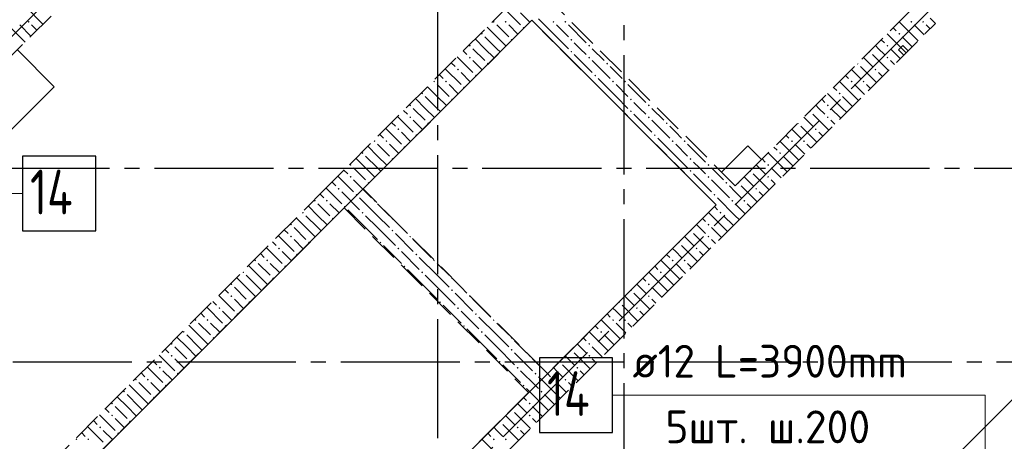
# Model space of a CAD drawing. Header units: millimetres. Extents: x 0 to 43617, y 0 to 59400.
# Tile 18 of 36: x 19021 to 25625, y 24000 to 26828. Entities that reach past the tile are written whole.
import ezdxf

# ---------------------------------------------------------------- set-up
doc = ezdxf.new("R2010")
doc.units = ezdxf.units.MM
doc.linetypes.add('______2', pattern=[270, 200, -70])
doc.linetypes.add('______5', pattern=[1100, 800, -100, 100, -100])
for name, color, linetype, lineweight in [('Standard', 7, 'Continuous', 25), ('ДОП Верх по У', 7, 'Continuous', 25), ('Оси', 40, '______5', 18), ('Позиционная метка номер позиции', 7, 'Continuous', 13)]:
    doc.layers.add(name, color=color, linetype=linetype, lineweight=lineweight)
doc.layers.add('ЖБ Перекрытие верхний уровень', color=7, linetype='Continuous', lineweight=25, true_color=0xe0e0ff)
doc.layers.add('ЖБ Стена верхний уровень', color=7, linetype='Continuous', lineweight=25, true_color=0x006e00)
doc.styles.add('ISOCPEUR', font='txt')

msp = doc.modelspace()

# ---------------------------------------------------------------- hatches: boundary and pattern name
at = {"layer": 'ЖБ Стена верхний уровень', "linetype": 'Continuous', "lineweight": 18, "transparency": 33554687}
for points in [[(19074.5, 26813.1), (19081, 26819.6), (19087.5, 26813.1), (19081, 26806.6)], [(22194.5, 26813.1), (22201, 26819.6), (22207.5, 26813.1), (22201, 26806.6)], [(22274.5, 26813.1), (22281, 26819.6), (22287.5, 26813.1), (22281, 26806.6)], [(22594.5, 26813.1), (22601, 26819.6), (22607.5, 26813.1), (22601, 26806.6)], [(22674.5, 26813.1), (22681, 26819.6), (22687.5, 26813.1), (22681, 26806.6)], [(24994.5, 26813.1), (25001, 26819.6), (25007.5, 26813.1), (25001, 26806.6)], [(25074.5, 26813.1), (25081, 26819.6), (25087.5, 26813.1), (25081, 26806.6)], [(22394.5, 26773.1), (22401, 26779.6), (22406.2, 26774.3), (22399.7, 26767.8)], [(22114.5, 26733.1), (22121, 26739.6), (22127.4, 26733.1), (22121, 26726.6)], [(22314.5, 26693.1), (22321, 26699.6), (22326.2, 26694.3), (22319.7, 26687.8)], [(22714.5, 26693.1), (22721, 26699.6), (22727.4, 26693.1), (22721, 26686.6)], [(24914.5, 26733.1), (24921, 26739.6), (24927.4, 26733.1), (24921, 26726.6)], [(22034.5, 26653.1), (22040.9, 26659.6), (22047.4, 26653.1), (22040.9, 26646.6)], [(22714.5, 26613.1), (22721, 26619.6), (22727.4, 26613.1), (22721, 26606.6)], [(22834.5, 26653.1), (22840.9, 26659.6), (22847.4, 26653.1), (22840.9, 26646.6)], [(24723.7, 26616.9), (24727.4, 26613.1), (24721, 26606.6), (24717.2, 26610.4)], [(24834.5, 26653.1), (24840.9, 26659.6), (24847.4, 26653.1), (24840.9, 26646.6)], [(22034.5, 26573.1), (22040.9, 26579.6), (22047.4, 26573.1), (22040.9, 26566.6)], [(22834.5, 26573.1), (22840.9, 26579.6), (22847.4, 26573.1), (22840.9, 26566.6)], [(24834.5, 26573.1), (24840.9, 26579.6), (24847.4, 26573.1), (24840.9, 26566.6)], [(21954.4, 26493.1), (21960.9, 26499.6), (21967.4, 26493.1), (21960.9, 26486.6)], [(22154.4, 26533.1), (22160.9, 26539.6), (22166.2, 26534.4), (22159.7, 26527.8)], [(22954.4, 26533.1), (22960.9, 26539.6), (22967.4, 26533.1), (22960.9, 26526.6)], [(24643.7, 26536.9), (24647.4, 26533.1), (24640.9, 26526.6), (24637.2, 26530.4)], [(24754.4, 26493.1), (24760.9, 26499.6), (24767.4, 26493.1), (24760.9, 26486.6)], [(21794.5, 26413.1), (21801, 26419.6), (21807.5, 26413.1), (21801, 26406.6)], [(21874.5, 26413.1), (21881, 26419.6), (21887.5, 26413.1), (21881, 26406.6)], [(22074.5, 26453.1), (22081, 26459.6), (22086.2, 26454.3), (22079.7, 26447.9)], [(22874.5, 26453.1), (22881, 26459.6), (22887.5, 26453.1), (22881, 26446.6)], [(22994.5, 26413.1), (23001, 26419.6), (23007.5, 26413.1), (23001, 26406.6)], [(23074.5, 26413.1), (23081, 26419.6), (23087.5, 26413.1), (23081, 26406.6)], [(24594.5, 26413.1), (24601, 26419.6), (24607.5, 26413.1), (24601, 26406.6)], [(24674.5, 26413.1), (24681, 26419.6), (24687.5, 26413.1), (24681, 26406.6)], [(21994.5, 26373.1), (22001, 26379.6), (22006.2, 26374.3), (21999.7, 26367.8)], [(21714.5, 26333.1), (21721, 26339.6), (21727.4, 26333.1), (21721, 26326.6)], [(21914.5, 26293.1), (21921, 26299.6), (21926.2, 26294.3), (21919.7, 26287.8)], [(23114.5, 26293.1), (23121, 26299.6), (23127.4, 26293.1), (23121, 26286.6)], [(24514.5, 26333.1), (24521, 26339.6), (24527.4, 26333.1), (24521, 26326.6)], [(21634.5, 26253.1), (21640.9, 26259.6), (21647.4, 26253.1), (21640.9, 26246.6)], [(23234.5, 26253.1), (23240.9, 26259.6), (23247.4, 26253.1), (23240.9, 26246.6)], [(24434.5, 26253.1), (24440.9, 26259.6), (24447.4, 26253.1), (24440.9, 26246.6)], [(21634.5, 26173.1), (21640.9, 26179.6), (21647.4, 26173.1), (21640.9, 26166.6)], [(23114.5, 26213.1), (23121, 26219.6), (23127.4, 26213.1), (23121, 26206.6)], [(23234.5, 26173.1), (23240.9, 26179.6), (23247.4, 26173.1), (23240.9, 26166.6)], [(24323.7, 26216.9), (24327.4, 26213.1), (24321, 26206.6), (24317.2, 26210.4)], [(24434.5, 26173.1), (24440.9, 26179.6), (24447.4, 26173.1), (24440.9, 26166.6)], [(21554.4, 26093.1), (21560.9, 26099.6), (21567.4, 26093.1), (21560.9, 26086.6)], [(21754.4, 26133.1), (21760.9, 26139.6), (21766.2, 26134.4), (21759.7, 26127.8)], [(23354.4, 26133.1), (23360.9, 26139.6), (23367.4, 26133.1), (23360.9, 26126.6)], [(24243.7, 26136.9), (24247.4, 26133.1), (24240.9, 26126.6), (24237.2, 26130.4)], [(24354.4, 26093.1), (24360.9, 26099.6), (24367.4, 26093.1), (24360.9, 26086.6)], [(21674.5, 26053.1), (21681, 26059.6), (21686.2, 26054.3), (21679.7, 26047.9)], [(23274.5, 26053.1), (23281, 26059.6), (23287.5, 26053.1), (23281, 26046.6)], [(21394.5, 26013.1), (21401, 26019.6), (21407.5, 26013.1), (21401, 26006.6)], [(21474.5, 26013.1), (21481, 26019.6), (21487.5, 26013.1), (21481, 26006.6)], [(21594.5, 25973.1), (21601, 25979.6), (21606.2, 25974.3), (21599.7, 25967.8)], [(23394.5, 26013.1), (23401, 26019.6), (23407.5, 26013.1), (23401, 26006.6)], [(23474.5, 26013.1), (23481, 26019.6), (23487.5, 26013.1), (23481, 26006.6)], [(24194.5, 26013.1), (24201, 26019.6), (24207.5, 26013.1), (24201, 26006.6)], [(24274.5, 26013.1), (24281, 26019.6), (24287.5, 26013.1), (24281, 26006.6)], [(21314.5, 25933.1), (21321, 25939.6), (21327.4, 25933.1), (21321, 25926.6)], [(21514.5, 25893.1), (21521, 25899.6), (21526.2, 25894.3), (21519.7, 25887.9)], [(23514.5, 25893.1), (23521, 25899.6), (23527.4, 25893.1), (23521, 25886.6)], [(24114.5, 25933.1), (24121, 25939.6), (24127.4, 25933.1), (24121, 25926.6)], [(21234.5, 25853.1), (21240.9, 25859.6), (21247.4, 25853.1), (21240.9, 25846.6)], [(23634.5, 25853.1), (23640.9, 25859.6), (23647.4, 25853.1), (23640.9, 25846.6)], [(24034.5, 25853.1), (24040.9, 25859.6), (24047.4, 25853.1), (24040.9, 25846.6)], [(21234.5, 25773.1), (21239, 25777.7), (21245.5, 25771.2), (21240.9, 25766.6)], [(21239, 25777.7), (21240.9, 25779.6), (21247.4, 25773.1), (21245.5, 25771.2)], [(23514.5, 25813.1), (23521, 25819.6), (23527.4, 25813.1), (23521, 25806.6)], [(23634.5, 25773.1), (23640.9, 25779.6), (23647.4, 25773.1), (23640.9, 25766.6)], [(23923.7, 25816.9), (23927.4, 25813.1), (23921, 25806.6), (23917.2, 25810.4)], [(24034.5, 25773.1), (24040.9, 25779.6), (24047.4, 25773.1), (24040.9, 25766.6)], [(21154.4, 25693.1), (21160.9, 25699.6), (21167.4, 25693.1), (21160.9, 25686.6)], [(21354.4, 25733.1), (21360.9, 25739.6), (21366.2, 25734.4), (21359.7, 25727.9)], [(23754.4, 25733.1), (23760.9, 25739.6), (23767.4, 25733.1), (23760.9, 25726.6)], [(23843.7, 25736.9), (23847.4, 25733.1), (23840.9, 25726.6), (23837.2, 25730.4)], [(23954.4, 25693.1), (23960.9, 25699.6), (23967.4, 25693.1), (23960.9, 25686.6)], [(21274.5, 25653.1), (21281, 25659.6), (21287.5, 25653.1), (21281, 25646.6)], [(23674.5, 25653.1), (23681, 25659.6), (23687.5, 25653.1), (23681, 25646.6)], [(20994.5, 25613.1), (21001, 25619.6), (21007.5, 25613.1), (21001, 25606.6)], [(21074.5, 25613.1), (21081, 25619.6), (21087.5, 25613.1), (21081, 25606.6)], [(21194.5, 25573.1), (21201, 25579.6), (21207.5, 25573.1), (21201, 25566.6)], [(21394.5, 25613.1), (21399, 25617.7), (21405.5, 25611.2), (21401, 25606.6)], [(23794.5, 25613.1), (23801, 25619.6), (23807.5, 25613.1), (23801, 25606.6)], [(23874.5, 25613.1), (23881, 25619.6), (23887.5, 25613.1), (23881, 25606.6)], [(20914.5, 25533.1), (20921, 25539.6), (20927.4, 25533.1), (20921, 25526.6)], [(21114.5, 25493.1), (21121, 25499.6), (21126.2, 25494.3), (21119.7, 25487.9)], [(21314.5, 25533.1), (21321, 25539.6), (21327.4, 25533.1), (21321, 25526.6)], [(21514.5, 25493.1), (21519, 25497.7), (21525.5, 25491.2), (21521, 25486.6)], [(23714.5, 25533.1), (23721, 25539.6), (23727.4, 25533.1), (23721, 25526.6)], [(20834.5, 25453.1), (20840.9, 25459.6), (20847.4, 25453.1), (20840.9, 25446.6)], [(23634.5, 25453.1), (23640.9, 25459.6), (23647.4, 25453.1), (23640.9, 25446.6)], [(20834.5, 25373.1), (20840.9, 25379.6), (20847.4, 25373.1), (20840.9, 25366.6)], [(21514.5, 25413.1), (21521, 25419.6), (21527.4, 25413.1), (21521, 25406.6)], [(21634.5, 25373.1), (21639, 25377.7), (21645.5, 25371.2), (21640.9, 25366.6)], [(23523.7, 25416.9), (23527.4, 25413.1), (23521, 25406.6), (23517.2, 25410.4)], [(23634.5, 25373.1), (23640.9, 25379.6), (23647.4, 25373.1), (23640.9, 25366.6)], [(20754.4, 25293.1), (20760.9, 25299.6), (20767.4, 25293.1), (20760.9, 25286.6)], [(20954.4, 25333.1), (20960.9, 25339.6), (20966.2, 25334.4), (20959.7, 25327.9)], [(21434.5, 25333.1), (21440.9, 25339.6), (21447.4, 25333.1), (21440.9, 25326.6)], [(21554.4, 25293.1), (21560.9, 25299.6), (21567.4, 25293.1), (21560.9, 25286.6)], [(23443.7, 25336.9), (23447.4, 25333.1), (23440.9, 25326.6), (23437.2, 25330.4)], [(23554.4, 25293.1), (23560.9, 25299.6), (23567.4, 25293.1), (23560.9, 25286.6)], [(20874.5, 25253.1), (20881, 25259.6), (20886.2, 25254.3), (20879.7, 25247.9)], [(21674.5, 25253.1), (21681, 25259.6), (21687.5, 25253.1), (21681, 25246.6)], [(20594.5, 25213.1), (20601, 25219.6), (20607.5, 25213.1), (20601, 25206.6)], [(20674.5, 25213.1), (20681, 25219.6), (20687.5, 25213.1), (20681, 25206.6)], [(20794.5, 25173.1), (20801, 25179.6), (20806.2, 25174.4), (20799.7, 25167.8)], [(21594.5, 25173.1), (21601, 25179.6), (21607.5, 25173.1), (21601, 25166.6)], [(21794.5, 25213.1), (21799, 25217.7), (21805.5, 25211.2), (21801, 25206.6)], [(23394.5, 25213.1), (23401, 25219.6), (23407.5, 25213.1), (23401, 25206.6)], [(23474.5, 25213.1), (23481, 25219.6), (23487.5, 25213.1), (23481, 25206.6)], [(20514.5, 25133.1), (20521, 25139.6), (20527.4, 25133.1), (20521, 25126.6)], [(20714.5, 25093.1), (20721, 25099.6), (20726.2, 25094.3), (20719.7, 25087.9)], [(21714.5, 25133.1), (21721, 25139.6), (21727.4, 25133.1), (21721, 25126.6)], [(21914.5, 25093.1), (21919, 25097.7), (21925.5, 25091.2), (21921, 25086.6)], [(23314.5, 25133.1), (23321, 25139.6), (23327.4, 25133.1), (23321, 25126.6)], [(20434.5, 25053.1), (20440.9, 25059.6), (20447.4, 25053.1), (20440.9, 25046.6)], [(23234.5, 25053.1), (23240.9, 25059.6), (23247.4, 25053.1), (23240.9, 25046.6)], [(20434.5, 24973.1), (20440.9, 24979.6), (20447.4, 24973.1), (20440.9, 24966.6)], [(21914.5, 25013.1), (21921, 25019.6), (21927.4, 25013.1), (21921, 25006.6)], [(22034.5, 24973.1), (22039, 24977.7), (22045.5, 24971.2), (22040.9, 24966.6)], [(23123.7, 25016.9), (23127.4, 25013.1), (23121, 25006.6), (23117.2, 25010.4)], [(23234.5, 24973.1), (23240.9, 24979.6), (23247.4, 24973.1), (23240.9, 24966.6)], [(20354.4, 24893.1), (20360.9, 24899.6), (20367.4, 24893.1), (20360.9, 24886.6)], [(20554.4, 24933.1), (20560.9, 24939.6), (20566.2, 24934.4), (20559.7, 24927.9)], [(21834.5, 24933.1), (21840.9, 24939.6), (21847.4, 24933.1), (21840.9, 24926.6)], [(21954.4, 24893.1), (21960.9, 24899.6), (21967.4, 24893.1), (21960.9, 24886.6)], [(23043.7, 24936.9), (23047.4, 24933.1), (23040.9, 24926.6), (23037.2, 24930.4)], [(23154.4, 24893.1), (23160.9, 24899.6), (23167.4, 24893.1), (23160.9, 24886.6)], [(20474.5, 24853.1), (20481, 24859.6), (20486.2, 24854.3), (20479.7, 24847.9)], [(22074.5, 24853.1), (22081, 24859.6), (22087.5, 24853.1), (22081, 24846.6)], [(20194.5, 24813.1), (20201, 24819.6), (20207.5, 24813.1), (20201, 24806.6)], [(20274.5, 24813.1), (20281, 24819.6), (20287.5, 24813.1), (20281, 24806.6)], [(20394.5, 24773.1), (20401, 24779.6), (20406.2, 24774.4), (20399.7, 24767.8)], [(21994.5, 24773.1), (22001, 24779.6), (22007.5, 24773.1), (22001, 24766.6)], [(22194.5, 24813.1), (22199, 24817.7), (22205.5, 24811.2), (22201, 24806.6)], [(22994.5, 24813.1), (23001, 24819.6), (23007.5, 24813.1), (23001, 24806.6)], [(23074.5, 24813.1), (23081, 24819.6), (23087.5, 24813.1), (23081, 24806.6)], [(20114.5, 24733.1), (20121, 24739.6), (20127.4, 24733.1), (20121, 24726.6)], [(22114.5, 24733.1), (22121, 24739.6), (22127.4, 24733.1), (22121, 24726.6)], [(22914.5, 24733.1), (22921, 24739.6), (22927.4, 24733.1), (22921, 24726.6)], [(20034.5, 24653.1), (20040.9, 24659.6), (20047.4, 24653.1), (20040.9, 24646.6)], [(20314.5, 24693.1), (20321, 24699.6), (20326.2, 24694.3), (20319.7, 24687.9)], [(22314.5, 24693.1), (22319, 24697.7), (22325.5, 24691.2), (22321, 24686.6)], [(22834.5, 24653.1), (22840.9, 24659.6), (22847.4, 24653.1), (22840.9, 24646.6)], [(20034.5, 24573.1), (20040.9, 24579.6), (20047.4, 24573.1), (20040.9, 24566.6)], [(22314.5, 24613.1), (22321, 24619.6), (22327.4, 24613.1), (22321, 24606.6)], [(22434.5, 24573.1), (22439, 24577.7), (22445.5, 24571.2), (22440.9, 24566.6)], [(22723.7, 24616.9), (22727.4, 24613.1), (22721, 24606.6), (22717.2, 24610.4)], [(22834.5, 24573.1), (22840.9, 24579.6), (22847.4, 24573.1), (22840.9, 24566.6)], [(20154.4, 24533.1), (20160.9, 24539.6), (20166.2, 24534.4), (20159.7, 24527.9)], [(22234.5, 24533.1), (22240.9, 24539.6), (22247.4, 24533.1), (22240.9, 24526.6)], [(22643.7, 24536.9), (22647.4, 24533.1), (22640.9, 24526.6), (22637.2, 24530.4)], [(19954.4, 24493.1), (19960.9, 24499.6), (19967.4, 24493.1), (19960.9, 24486.6)], [(20074.5, 24453.1), (20081, 24459.6), (20086.2, 24454.3), (20079.7, 24447.9)], [(22354.4, 24493.1), (22360.9, 24499.6), (22367.4, 24493.1), (22360.9, 24486.6)], [(22474.5, 24453.1), (22481, 24459.6), (22487.5, 24453.1), (22481, 24446.6)], [(22754.4, 24493.1), (22760.9, 24499.6), (22767.4, 24493.1), (22760.9, 24486.6)], [(19794.5, 24413.1), (19801, 24419.6), (19807.5, 24413.1), (19801, 24406.6)], [(19874.5, 24413.1), (19881, 24419.6), (19887.5, 24413.1), (19881, 24406.6)], [(19994.5, 24373.1), (20001, 24379.6), (20006.2, 24374.4), (19999.7, 24367.8)], [(22394.5, 24373.1), (22401, 24379.6), (22407.5, 24373.1), (22401, 24366.6)], [(22594.5, 24413.1), (22601, 24419.6), (22607.5, 24413.1), (22601, 24406.6)], [(22674.5, 24413.1), (22681, 24419.6), (22687.5, 24413.1), (22681, 24406.6)], [(19714.5, 24333.1), (19721, 24339.6), (19727.4, 24333.1), (19721, 24326.6)], [(22514.5, 24333.1), (22521, 24339.6), (22527.4, 24333.1), (22521, 24326.6)], [(19634.5, 24253.1), (19640.9, 24259.6), (19647.4, 24253.1), (19640.9, 24246.6)], [(19914.5, 24293.1), (19921, 24299.6), (19926.2, 24294.3), (19919.7, 24287.9)], [(22434.5, 24253.1), (22440.9, 24259.6), (22447.4, 24253.1), (22440.9, 24246.6)], [(19634.5, 24173.1), (19640.9, 24179.6), (19647.4, 24173.1), (19640.9, 24166.6)], [(22323.7, 24216.9), (22327.4, 24213.1), (22321, 24206.6), (22317.2, 24210.4)], [(22434.5, 24173.1), (22440.9, 24179.6), (22447.4, 24173.1), (22440.9, 24166.6)], [(19754.4, 24133.1), (19760.9, 24139.6), (19766.2, 24134.4), (19759.7, 24127.9)], [(22243.7, 24136.9), (22247.4, 24133.1), (22240.9, 24126.6), (22237.2, 24130.4)], [(19554.4, 24093.1), (19560.9, 24099.6), (19567.4, 24093.1), (19560.9, 24086.6)], [(19674.5, 24053.1), (19681, 24059.6), (19686.2, 24054.3), (19679.7, 24047.9)], [(22354.4, 24093.1), (22360.9, 24099.6), (22367.4, 24093.1), (22360.9, 24086.6)], [(19394.5, 24013.1), (19401, 24019.6), (19407.5, 24013.1), (19401, 24006.6)], [(19474.5, 24013.1), (19481, 24019.6), (19487.5, 24013.1), (19481, 24006.6)], [(22194.5, 24013.1), (22201, 24019.6), (22207.5, 24013.1), (22201, 24006.6)], [(22274.5, 24013.1), (22281, 24019.6), (22287.5, 24013.1), (22281, 24006.6)]]:
    msp.add_hatch(color=7, dxfattribs=at).paths.add_polyline_path(points, flags=16)

# ---------------------------------------------------------------- linework, layer by layer
at = {"layer": 'Standard', "color": 7, "linetype": 'Continuous', "lineweight": 13, "transparency": 33554687}
msp.add_line((23502.2, 22103.4), (26259.9, 24861.1), dxfattribs=at)
at = {"layer": 'ДОП Верх по У', "color": 7, "linetype": 'Continuous', "lineweight": 13, "transparency": 33554687}
msp.add_line((23111.7, 24309.5), (25197.7, 24309.5), dxfattribs=at)
at = {"layer": 'ДОП Верх по У', "color": 7, "linetype": 'Continuous', "lineweight": 25, "transparency": 33554687}
for points in [[(19040.4, 25411.8), (19530.5, 25411.8), (19530.5, 25911.8), (19040.4, 25911.8), (19040.4, 25411.8)], [(22507.7, 24059.5), (22997.7, 24059.5), (22997.7, 24559.5), (22507.7, 24559.5), (22507.7, 24059.5)]]:
    msp.add_lwpolyline(points, dxfattribs=at)
at = {"layer": 'ЖБ Перекрытие верхний уровень', "color": 7, "linetype": 'Continuous', "lineweight": 18, "transparency": 33554687}
for p, q in [((22455.7, 26823.8), (19316.1, 23684.2)), ((23693.1, 25586.4), (22455.7, 26823.8)), ((19252.5, 26378.3), (19005, 26625.8)), ((24944.7, 26654.1), (24916.4, 26625.8)), ((24916.4, 26625.8), (24951.8, 26590.5)), ((24980.1, 26618.7), (24944.7, 26654.1)), ((24951.8, 26590.5), (24980.1, 26618.7)), ((18686.8, 25812.6), (19252.5, 26378.3)), ((23905.2, 25982.3), (23728.5, 25805.6)), ((23997.2, 25890.4), (23905.2, 25982.3)), ((23820.4, 25713.6), (23997.2, 25890.4)), ((23728.5, 25805.6), (23820.4, 25713.6)), ((20553.6, 22446.8), (23693.1, 25586.4))]:
    msp.add_line(p, q, dxfattribs=at)
at = {"layer": 'ЖБ Стена верхний уровень', "color": 251, "linetype": '______2', "lineweight": 13, "true_color": 0x656565, "transparency": 33554687}
for p, q in [((17562.5, 25183.3), (23318.4, 30939.2)), ((27483.2, 29376.4), (23820.4, 25713.6)), ((23820.4, 25713.6), (22455.7, 27078.4)), ((22328.4, 26951.1), (21197, 25819.7)), ((21324.3, 25692.4), (22455.7, 26823.8)), ((22455.7, 26823.8), (23693.1, 25586.4)), ((25128.5, 26837.9), (25163.9, 26802.6)), ((23947.7, 25586.4), (25163.9, 26802.6)), ((21197, 25819.7), (21069.8, 25692.4)), ((21069.8, 25692.4), (19188.9, 23811.5)), ((22561.7, 24455), (21324.3, 25692.4)), ((19316.1, 23684.2), (21197, 25565.1)), ((21197, 25565.1), (22434.5, 24327.7)), ((23693.1, 25586.4), (22561.7, 24455)), ((23820.4, 25459.1), (23947.7, 25586.4)), ((22561.7, 24200.4), (23820.4, 25459.1)), ((22434.5, 24327.7), (20553.6, 22446.8)), ((21918.3, 23557), (22561.7, 24200.4))]:
    msp.add_line(p, q, dxfattribs=at)
at = {"layer": 'ЖБ Стена верхний уровень', "color": 9, "linetype": 'Continuous', "lineweight": 18, "true_color": 0xc7c7c7, "transparency": 33554687}
for p, q in [((19060.9, 26913.1), (19176.6, 26797.4)), ((22275.7, 26898.4), (22381, 26793.1)), ((22381, 26873.1), (22443, 26811.1)), ((22621, 26713.1), (22501, 26833.1)), ((19021, 26713.1), (18929.4, 26804.7)), ((19021, 26793.1), (19096.6, 26717.4)), ((19101, 26793.1), (19136.6, 26757.4)), ((22221, 26713.1), (22155.7, 26778.4)), ((22221, 26793.1), (22301, 26713.1)), ((22301, 26793.1), (22363, 26731.1)), ((22621, 26793.1), (22701, 26713.1)), ((22701, 26793.1), (22821, 26673.1)), ((24880.4, 26773.7), (24901, 26753.1)), ((25021, 26713.1), (24920.4, 26813.7)), ((25021, 26793.1), (25087.7, 26726.4)), ((25101, 26793.1), (25127.7, 26766.4)), ((19021, 26713.1), (19056.6, 26677.4)), ((22140.9, 26633.1), (22075.7, 26698.4)), ((22140.9, 26713.1), (22221, 26633.1)), ((22221, 26713.1), (22283, 26651.1)), ((22621, 26713.1), (22701, 26633.1)), ((24800.4, 26693.7), (24821, 26673.1)), ((24940.9, 26633.1), (24840.4, 26733.7)), ((24940.9, 26713.1), (25007.7, 26646.4)), ((25021, 26713.1), (25047.7, 26686.4)), ((22021, 26593.1), (21995.7, 26618.4)), ((22060.9, 26633.1), (22140.9, 26553.1)), ((22140.9, 26633.1), (22203, 26571.1)), ((22221, 26633.1), (22243, 26611.1)), ((22781, 26633.1), (22740.9, 26673.1)), ((22821, 26593.1), (22781, 26633.1)), ((22860.9, 26633.1), (22940.9, 26553.1)), ((24781, 26633.1), (24760.4, 26653.7)), ((24821, 26593.1), (24781, 26633.1)), ((24860.9, 26633.1), (24927.7, 26566.4)), ((24940.9, 26633.1), (24967.7, 26606.4)), ((21955.7, 26578.4), (22060.9, 26473.1)), ((22060.9, 26553.1), (22123, 26491.1)), ((22740.9, 26593.1), (22860.9, 26473.1)), ((22860.9, 26553.1), (22981, 26433.1)), ((24680.4, 26573.7), (24740.9, 26513.1)), ((24740.9, 26593.1), (24847.7, 26486.4)), ((24860.9, 26553.1), (24887.7, 26526.4)), ((21875.7, 26498.4), (21981, 26393.1)), ((21915.7, 26538.4), (21940.9, 26513.1)), ((23021, 26473.1), (22981, 26513.1)), ((24621, 26473.1), (24600.4, 26493.7)), ((24660.9, 26513.1), (24767.7, 26406.4)), ((21860.9, 26433.1), (21835.7, 26458.4)), ((21981, 26473.1), (22043, 26411.1)), ((23021, 26313.1), (22901, 26433.1)), ((23060.9, 26433.1), (23021, 26473.1)), ((24560.4, 26453.7), (24581, 26433.1)), ((24660.9, 26433.1), (24621, 26473.1)), ((24781, 26473.1), (24807.7, 26446.4)), ((21821, 26313.1), (21755.7, 26378.4)), ((21821, 26393.1), (21901, 26313.1)), ((21901, 26393.1), (21963, 26331.1)), ((23021, 26393.1), (23101, 26313.1)), ((23101, 26393.1), (23221, 26273.1)), ((24480.4, 26373.7), (24501, 26353.1)), ((24621, 26313.1), (24520.4, 26413.7)), ((24621, 26393.1), (24687.7, 26326.4)), ((24701, 26393.1), (24727.7, 26366.4)), ((21740.9, 26233.1), (21675.7, 26298.4)), ((21740.9, 26313.1), (21821, 26233.1)), ((21821, 26313.1), (21883, 26251.1)), ((23021, 26313.1), (23101, 26233.1)), ((24400.4, 26293.7), (24421, 26273.1)), ((24540.9, 26233.1), (24440.4, 26333.7)), ((24540.9, 26313.1), (24607.7, 26246.4)), ((24621, 26313.1), (24647.7, 26286.4)), ((21660.9, 26233.1), (21740.9, 26153.1)), ((21740.9, 26233.1), (21803, 26171.1)), ((21821, 26233.1), (21843, 26211.1)), ((23181, 26233.1), (23140.9, 26273.1)), ((23221, 26193.1), (23181, 26233.1)), ((23260.9, 26233.1), (23340.9, 26153.1)), ((24381, 26233.1), (24360.4, 26253.7)), ((24421, 26193.1), (24381, 26233.1)), ((24460.9, 26233.1), (24527.7, 26166.4)), ((24540.9, 26233.1), (24567.7, 26206.4)), ((21555.7, 26178.4), (21660.9, 26073.1)), ((21621, 26193.1), (21595.7, 26218.4)), ((23140.9, 26193.1), (23260.9, 26073.1)), ((24280.4, 26173.7), (24340.9, 26113.1)), ((24340.9, 26193.1), (24447.7, 26086.4)), ((21475.7, 26098.4), (21581, 25993.1)), ((21515.7, 26138.4), (21540.9, 26113.1)), ((21660.9, 26153.1), (21723, 26091.1)), ((23260.9, 26153.1), (23381, 26033.1)), ((23421, 26073.1), (23381, 26113.1)), ((24221, 26073.1), (24200.4, 26093.7)), ((24260.9, 26113.1), (24367.7, 26006.4)), ((24460.9, 26153.1), (24487.7, 26126.4)), ((21460.9, 26033.1), (21435.7, 26058.4)), ((21581, 26073.1), (21643, 26011.1)), ((23421, 25913.1), (23301, 26033.1)), ((23460.9, 26033.1), (23421, 26073.1)), ((24160.4, 26053.7), (24181, 26033.1)), ((24260.9, 26033.1), (24221, 26073.1)), ((24381, 26073.1), (24407.7, 26046.4)), ((21421, 25913.1), (21355.7, 25978.4)), ((21421, 25993.1), (21501, 25913.1)), ((21501, 25993.1), (21563, 25931.1)), ((23421, 25993.1), (23501, 25913.1)), ((23501, 25993.1), (23621, 25873.1)), ((24080.4, 25973.7), (24101, 25953.1)), ((24221, 25913.1), (24120.4, 26013.7)), ((24221, 25993.1), (24287.7, 25926.4)), ((24301, 25993.1), (24327.7, 25966.4)), ((21340.9, 25833.1), (21275.7, 25898.4)), ((21340.9, 25913.1), (21421, 25833.1)), ((21421, 25913.1), (21483, 25851.1)), ((23421, 25913.1), (23501, 25833.1)), ((24000.4, 25893.7), (24021, 25873.1)), ((24140.9, 25833.1), (24040.4, 25933.7)), ((24140.9, 25913.1), (24207.7, 25846.4)), ((24221, 25913.1), (24247.7, 25886.4)), ((21260.9, 25833.1), (21340.9, 25753.1)), ((21340.9, 25833.1), (21403, 25771.1)), ((21421, 25833.1), (21443, 25811.1)), ((23581, 25833.1), (23540.9, 25873.1)), ((23621, 25793.1), (23581, 25833.1)), ((23660.9, 25833.1), (23740.9, 25753.1)), ((23981, 25833.1), (23960.4, 25853.7)), ((24021, 25793.1), (23981, 25833.1)), ((24060.9, 25833.1), (24127.7, 25766.4)), ((24140.9, 25833.1), (24167.7, 25806.4)), ((21155.7, 25778.4), (21260.9, 25673.1)), ((21221, 25793.1), (21195.7, 25818.4)), ((23540.9, 25793.1), (23660.9, 25673.1)), ((23880.4, 25773.7), (23940.9, 25713.1)), ((23940.9, 25793.1), (24047.7, 25686.4)), ((21075.7, 25698.4), (21181, 25593.1)), ((21115.7, 25738.4), (21140.9, 25713.1)), ((21260.9, 25753.1), (21381, 25633.1)), ((23660.9, 25753.1), (23781, 25633.1)), ((23821, 25673.1), (23781, 25713.1)), ((23860.9, 25713.1), (23967.7, 25606.4)), ((24060.9, 25753.1), (24087.7, 25726.4)), ((21060.9, 25633.1), (21035.7, 25658.4)), ((21181, 25673.1), (21301, 25553.1)), ((21421, 25513.1), (21301, 25633.1)), ((23821, 25513.1), (23701, 25633.1)), ((23860.9, 25633.1), (23821, 25673.1)), ((23981, 25673.1), (24007.7, 25646.4)), ((21021, 25513.1), (20955.7, 25578.4)), ((21021, 25593.1), (21101, 25513.1)), ((21101, 25593.1), (21163, 25531.1)), ((21421, 25593.1), (21501, 25513.1)), ((23680.4, 25573.7), (23701, 25553.1)), ((23821, 25593.1), (23887.7, 25526.4)), ((23901, 25593.1), (23927.7, 25566.4)), ((20940.9, 25433.1), (20875.7, 25498.4)), ((20940.9, 25513.1), (21021, 25433.1)), ((21021, 25513.1), (21083, 25451.1)), ((21340.9, 25433.1), (21221, 25553.1)), ((21340.9, 25513.1), (21421, 25433.1)), ((21421, 25513.1), (21501, 25433.1)), ((23600.4, 25493.7), (23621, 25473.1)), ((23740.9, 25433.1), (23640.4, 25533.7)), ((23740.9, 25513.1), (23807.7, 25446.4)), ((23821, 25513.1), (23847.7, 25486.4)), ((20860.9, 25433.1), (20940.9, 25353.1)), ((20940.9, 25433.1), (21003, 25371.1)), ((21021, 25433.1), (21043, 25411.1)), ((21340.9, 25433.1), (21421, 25353.1)), ((21421, 25433.1), (21540.9, 25313.1)), ((21581, 25433.1), (21540.9, 25473.1)), ((21621, 25393.1), (21581, 25433.1)), ((23581, 25433.1), (23560.4, 25453.7)), ((23621, 25393.1), (23581, 25433.1)), ((23660.9, 25433.1), (23727.7, 25366.4)), ((23740.9, 25433.1), (23767.7, 25406.4)), ((20755.7, 25378.4), (20860.9, 25273.1)), ((20821, 25393.1), (20795.7, 25418.4)), ((21540.9, 25393.1), (21660.9, 25273.1)), ((23480.4, 25373.7), (23540.9, 25313.1)), ((23540.9, 25393.1), (23647.7, 25286.4)), ((20675.7, 25298.4), (20781, 25193.1)), ((20715.7, 25338.4), (20740.9, 25313.1)), ((20860.9, 25353.1), (20923, 25291.1)), ((21460.9, 25313.1), (21581, 25193.1)), ((21660.9, 25353.1), (21781, 25233.1)), ((23460.9, 25313.1), (23567.7, 25206.4)), ((23660.9, 25353.1), (23687.7, 25326.4)), ((20660.9, 25233.1), (20635.7, 25258.4)), ((20781, 25273.1), (20843, 25211.1)), ((21581, 25273.1), (21701, 25153.1)), ((21821, 25113.1), (21701, 25233.1)), ((23360.4, 25253.7), (23381, 25233.1)), ((23421, 25273.1), (23400.4, 25293.7)), ((23460.9, 25233.1), (23421, 25273.1)), ((23581, 25273.1), (23607.7, 25246.4)), ((20621, 25113.1), (20555.7, 25178.4)), ((20621, 25193.1), (20701, 25113.1)), ((20701, 25193.1), (20763, 25131.1)), ((21821, 25193.1), (21901, 25113.1)), ((23280.4, 25173.7), (23301, 25153.1)), ((23421, 25113.1), (23320.4, 25213.7)), ((23421, 25193.1), (23487.7, 25126.4)), ((23501, 25193.1), (23527.7, 25166.4)), ((20540.9, 25033.1), (20475.7, 25098.4)), ((20540.9, 25113.1), (20621, 25033.1)), ((20621, 25113.1), (20683, 25051.1)), ((21740.9, 25033.1), (21621, 25153.1)), ((21740.9, 25113.1), (21821, 25033.1)), ((21821, 25113.1), (21901, 25033.1)), ((23340.9, 25033.1), (23240.4, 25133.7)), ((23340.9, 25113.1), (23407.7, 25046.4)), ((23421, 25113.1), (23447.7, 25086.4)), ((20460.9, 25033.1), (20540.9, 24953.1)), ((20540.9, 25033.1), (20603, 24971.1)), ((20621, 25033.1), (20643, 25011.1)), ((21740.9, 25033.1), (21821, 24953.1)), ((21821, 25033.1), (21940.9, 24913.1)), ((21981, 25033.1), (21940.9, 25073.1)), ((22021, 24993.1), (21981, 25033.1)), ((23181, 25033.1), (23160.4, 25053.7)), ((23221, 24993.1), (23181, 25033.1)), ((23200.4, 25093.7), (23221, 25073.1)), ((23260.9, 25033.1), (23327.7, 24966.4)), ((23340.9, 25033.1), (23367.7, 25006.4)), ((20355.7, 24978.4), (20460.9, 24873.1)), ((20421, 24993.1), (20395.7, 25018.4)), ((21940.9, 24993.1), (22060.9, 24873.1)), ((23080.4, 24973.7), (23140.9, 24913.1)), ((23140.9, 24993.1), (23247.7, 24886.4)), ((20315.7, 24938.4), (20340.9, 24913.1)), ((20460.9, 24953.1), (20523, 24891.1)), ((21860.9, 24913.1), (21981, 24793.1)), ((22060.9, 24953.1), (22181, 24833.1)), ((23060.9, 24913.1), (23167.7, 24806.4)), ((23260.9, 24953.1), (23287.7, 24926.4)), ((20260.9, 24833.1), (20235.7, 24858.4)), ((20275.7, 24898.4), (20381, 24793.1)), ((20381, 24873.1), (20443, 24811.1)), ((21981, 24873.1), (22101, 24753.1)), ((22221, 24713.1), (22101, 24833.1)), ((22960.4, 24853.7), (22981, 24833.1)), ((23021, 24873.1), (23000.4, 24893.7)), ((23060.9, 24833.1), (23021, 24873.1)), ((23181, 24873.1), (23207.7, 24846.4)), ((20221, 24713.1), (20155.7, 24778.4)), ((20221, 24793.1), (20301, 24713.1)), ((20301, 24793.1), (20363, 24731.1)), ((22221, 24793.1), (22301, 24713.1)), ((22880.4, 24773.7), (22901, 24753.1)), ((23021, 24713.1), (22920.4, 24813.7)), ((23021, 24793.1), (23087.7, 24726.4)), ((23101, 24793.1), (23127.7, 24766.4)), ((20140.9, 24713.1), (20221, 24633.1)), ((20221, 24713.1), (20283, 24651.1)), ((22140.9, 24633.1), (22021, 24753.1)), ((22140.9, 24713.1), (22221, 24633.1)), ((22221, 24713.1), (22301, 24633.1)), ((22940.9, 24633.1), (22840.4, 24733.7)), ((22940.9, 24713.1), (23007.7, 24646.4)), ((23021, 24713.1), (23047.7, 24686.4)), ((20140.9, 24633.1), (20075.7, 24698.4)), ((22381, 24633.1), (22340.9, 24673.1)), ((22781, 24633.1), (22760.4, 24653.7)), ((22800.4, 24693.7), (22821, 24673.1)), ((19955.7, 24578.4), (20060.9, 24473.1)), ((20021, 24593.1), (19995.7, 24618.4)), ((20060.9, 24633.1), (20140.9, 24553.1)), ((20140.9, 24633.1), (20203, 24571.1)), ((20221, 24633.1), (20243, 24611.1)), ((22140.9, 24633.1), (22221, 24553.1)), ((22221, 24633.1), (22340.9, 24513.1)), ((22340.9, 24593.1), (22460.9, 24473.1)), ((22421, 24593.1), (22381, 24633.1)), ((22680.4, 24573.7), (22740.9, 24513.1)), ((22740.9, 24593.1), (22847.7, 24486.4)), ((22821, 24593.1), (22781, 24633.1)), ((22860.9, 24633.1), (22927.7, 24566.4)), ((22940.9, 24633.1), (22967.7, 24606.4)), ((19915.7, 24538.4), (19940.9, 24513.1)), ((20060.9, 24553.1), (20123, 24491.1)), ((22260.9, 24513.1), (22381, 24393.1)), ((22460.9, 24553.1), (22560.4, 24453.7)), ((22660.9, 24513.1), (22767.7, 24406.4)), ((22860.9, 24553.1), (22887.7, 24526.4)), ((19860.9, 24433.1), (19835.7, 24458.4)), ((19875.7, 24498.4), (19981, 24393.1)), ((19981, 24473.1), (20043, 24411.1)), ((22381, 24473.1), (22480.4, 24373.7)), ((22560.4, 24453.7), (22581, 24433.1)), ((22621, 24473.1), (22600.4, 24493.7)), ((22660.9, 24433.1), (22621, 24473.1)), ((22781, 24473.1), (22807.7, 24446.4)), ((19821, 24313.1), (19755.7, 24378.4)), ((19821, 24393.1), (19901, 24313.1)), ((19901, 24393.1), (19963, 24331.1)), ((22480.4, 24373.7), (22501, 24353.1)), ((22520.4, 24413.7), (22501, 24433.1)), ((22621, 24313.1), (22520.4, 24413.7)), ((22621, 24393.1), (22687.7, 24326.4)), ((22701, 24393.1), (22727.7, 24366.4)), ((19740.9, 24313.1), (19821, 24233.1)), ((19821, 24313.1), (19883, 24251.1)), ((22440.4, 24333.7), (22421, 24353.1)), ((22540.9, 24233.1), (22440.4, 24333.7)), ((22540.9, 24313.1), (22607.7, 24246.4)), ((22621, 24313.1), (22647.7, 24286.4)), ((19740.9, 24233.1), (19675.7, 24298.4)), ((22381, 24233.1), (22360.4, 24253.7)), ((22400.4, 24293.7), (22421, 24273.1)), ((19555.7, 24178.4), (19660.9, 24073.1)), ((19621, 24193.1), (19595.7, 24218.4)), ((19660.9, 24233.1), (19740.9, 24153.1)), ((19740.9, 24233.1), (19803, 24171.1)), ((19821, 24233.1), (19843, 24211.1)), ((22280.4, 24173.7), (22340.9, 24113.1)), ((22340.9, 24193.1), (22447.7, 24086.4)), ((22421, 24193.1), (22381, 24233.1)), ((22460.9, 24233.1), (22527.7, 24166.4)), ((22540.9, 24233.1), (22567.7, 24206.4)), ((19515.7, 24138.4), (19540.9, 24113.1)), ((19660.9, 24153.1), (19723, 24091.1)), ((22260.9, 24113.1), (22367.7, 24006.4)), ((22460.9, 24153.1), (22487.7, 24126.4)), ((19460.9, 24033.1), (19435.7, 24058.4)), ((19475.7, 24098.4), (19581, 23993.1)), ((19581, 24073.1), (19643, 24011.1)), ((22160.4, 24053.7), (22181, 24033.1)), ((22221, 24073.1), (22200.4, 24093.7)), ((22260.9, 24033.1), (22221, 24073.1)), ((22381, 24073.1), (22407.7, 24046.4)), ((22221, 23913.1), (22120.4, 24013.7))]:
    msp.add_line(p, q, dxfattribs=at)
at = {"layer": 'Оси', "color": 8, "linetype": '______5', "lineweight": -3, "transparency": 33554687}
for p, q in [((21824, 57820), (21824, 7100)), ((23074, 50790), (23074, 7100)), ((9515.6, 17263.7), (28171.9, 35920)), ((12153.1, 13919.1), (31163, 32929)), ((29524, 25830), (3600, 25830)), ((34074, 24530), (3600, 24530)), ((34074, 24530), (3600, 24530))]:
    msp.add_line(p, q, dxfattribs=at)
at = {"layer": 'Позиционная метка номер позиции', "color": 7, "linetype": 'Continuous', "lineweight": 13, "transparency": 33554687}
for points in [[(16540.4, 24217.8), (16540.4, 25661.8), (19040.4, 25661.8)], [(25497.7, 22865.5), (25497.7, 24309.5), (22997.7, 24309.5)]]:
    msp.add_lwpolyline(points, dxfattribs=at)

# ---------------------------------------------------------------- texts
at = {"layer": 'ДОП Верх по У', "color": 7, "linetype": 'Continuous', "lineweight": 13, "transparency": 33554687, "attachment_point": 7, "style": 'ISOCPEUR'}
for s, insert, char_height, width in [('\\W0.76;14', (19090.5, 25521.8), 300, 504.551), ('\\W0.96;ø12 L=3900mm ', (23131.7, 24426.8), 220, 2150.516), ('\\W0.76;14', (22557.7, 24169.5), 300, 504.551), ('\\W0.97;5шт. ш.200 ', (23351.7, 23986.8), 220, 1712.331)]:
    msp.add_mtext(s, dxfattribs=dict(at, insert=insert, char_height=char_height, width=width))

doc.saveas('drawing.dxf')
